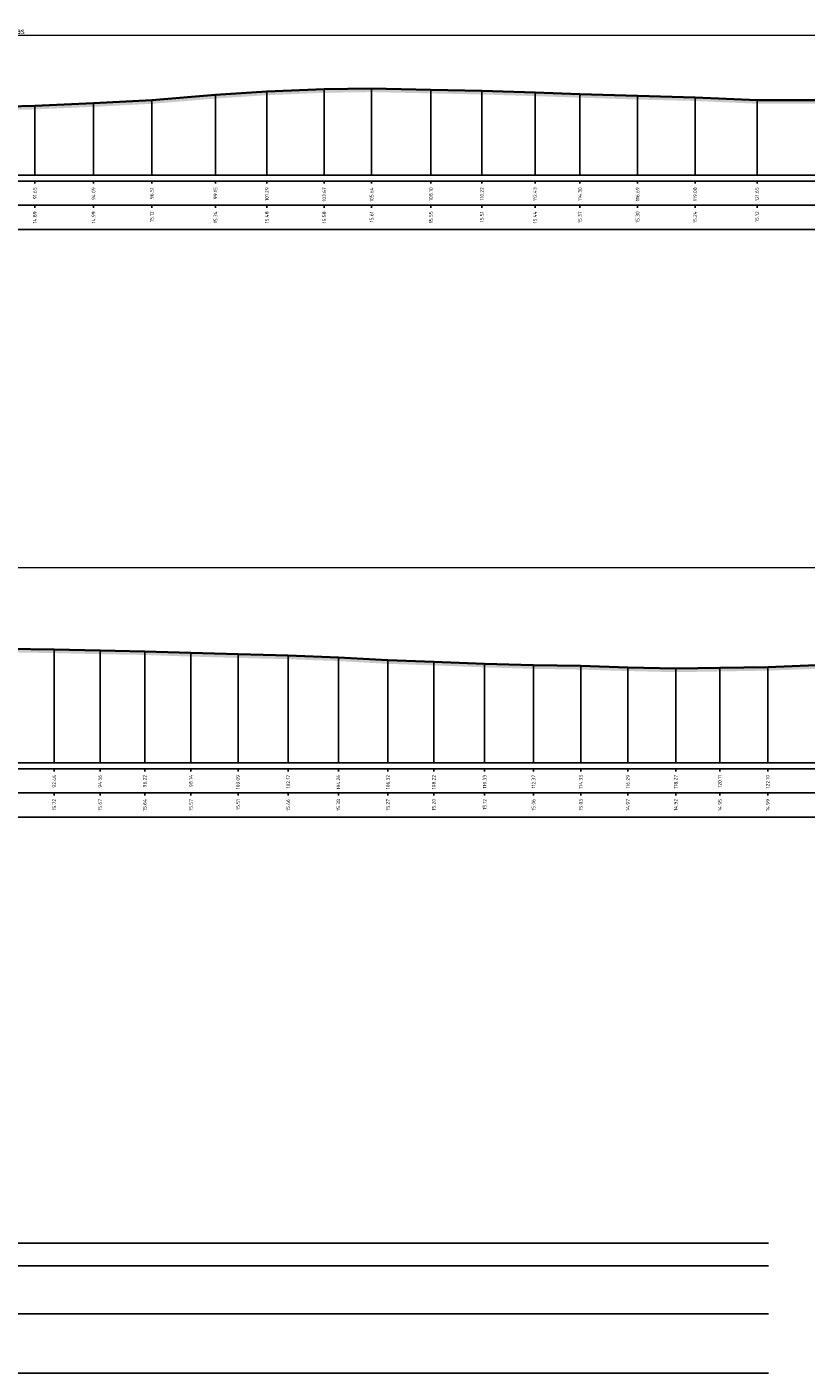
# Model space of a CAD drawing. Header units: metres. Extents: x 197883 to 206898, y 361907 to 364395.
# Tile 100 of 256: x 205875 to 205908, y 362799 to 362855. Entities that reach past the tile are written whole.
import ezdxf
from ezdxf.enums import TextEntityAlignment as Align

# ---------------------------------------------------------------- set-up
doc = ezdxf.new("R2010")
doc.units = ezdxf.units.M
doc.header["$PDMODE"] = 35
doc.header["$PDSIZE"] = 0.075
for name, color, linetype, lineweight in [('X-ME-AL-PROFIEL_HUIDIG MAAIVELD-GD', 252, 'Continuous', 0), ('X-XX-AL-DETAIL1-M', 7, 'Continuous', 18), ('X-XX-AL-DWARSPROFIEL_PROFIELLIJN MAAIVELD-GD', 8, 'Continuous', 35)]:
    doc.layers.add(name, color=color, linetype=linetype, lineweight=lineweight)
doc.layers.add('X-ME-AL-PROFIELRASTER-S', color=7, linetype='Continuous')
doc.layers.add('X-XX-AL-HULPLIN-G', color=11, linetype='Continuous', lineweight=25, plot=False)
doc.styles.add('NLCS-ISO-ANNOTATIVE-T18', font='NLCS-ISO.ttf', dxfattribs={"height": 1.8})
doc.styles.add('NLCS-ISO-M100-T25', font='NLCS-ISO.ttf', dxfattribs={"height": 0.25})
doc.dimstyles.new('NLCS-M100-T25-PIJL_L2_H1', dxfattribs={"dimscale": 0.1, "dimtxt": 2.5, "dimasz": 2.5, "dimexe": 2, "dimexo": 2, "dimgap": 0.7, "dimtad": 1, "dimzin": 0, "dimdsep": 46, "dimtxsty": 'NLCS-ISO-M100-T25', "dimcen": 0, "dimdle": 2, "dimclrd": 256, "dimclre": 256, "dimclrt": 256, "dimadec": 1, "dimazin": 0, "dimtfac": 1, "dimtdec": 3, "dimtofl": 0, "dimtmove": 0, "dimatfit": 3, "dimfxl": 2, "dimfxlon": 1, "dimtfillclr": 256, "dimtolj": 1, "dimtzin": 0, "dimlwd": -1, "dimlwe": -1, "dimarcsym": 0})

# ---------------------------------------------------------------- blocks, each defined once
blk = doc.blocks.new('SAL-PROFIELRASTER_BALK_EIND1-D')
at = {"color": 0, "linetype": 'ByBlock', "lineweight": -2, "flags": 128}
for points in [[(0, 0), (1, 0)], [(0, -2.5), (1, -2.5)], [(0, -12.5), (1, -12.5)]]:
    blk.add_lwpolyline(points, dxfattribs=at)
blk = doc.blocks.new('SAL-PROFIELRASTER_BALK_EIND2-D')
at = {"color": 0, "linetype": 'ByBlock', "lineweight": -2}
blk.add_line((1, -12.5), (0, -12.5), dxfattribs=at)
blk = doc.blocks.new('SAL-PROFIELRASTER_BALK_DATA-D')
at = {"color": 0, "linetype": 'ByBlock', "lineweight": -2}
blk.add_lwpolyline([(0, -3.5), (0, -2.5)], dxfattribs=at)
at = {"color": 0, "linetype": 'ByBlock', "lineweight": -2, "style": 'NLCS-ISO-ANNOTATIVE-T18'}
blk.add_attdef('GETAL', text='', height=1.5, rotation=90, dxfattribs=at).set_placement((0.75, -5), align=Align.RIGHT)
blk = doc.blocks.new('SAL-PROFIELRASTER_AANHAAL-D')
at = {"color": 9, "linetype": 'ByBlock', "lineweight": -2, "flags": 128}
blk.add_lwpolyline([(0, 1), (0, 0)], dxfattribs=at)
blk = doc.blocks.new('*D29')
at = {"layer": 'Defpoints', "color": 0, "transparency": 16777216}
for p in [(205787.059, 362854.472), (205787.059, 362846.357), (205962.44, 362846.357)]:
    blk.add_point(p, dxfattribs=at)
at = {"layer": 'X-XX-AL-DETAIL1-M', "color": 253, "transparency": 16777216}
for p, q in [((205787.059, 362854.272), (205787.059, 362854.672)), ((205962.19, 362854.472), (205787.309, 362854.472)), ((205962.44, 362854.272), (205962.44, 362854.672))]:
    blk.add_line(p, q, dxfattribs=at)
for points in [[(205787.309, 362854.514), (205787.309, 362854.431), (205787.059, 362854.472)], [(205962.19, 362854.514), (205962.19, 362854.431), (205962.44, 362854.472)]]:
    blk.add_solid(points, dxfattribs=at)
at = {"layer": 'X-XX-AL-DETAIL1-M', "color": 253, "transparency": 16777216, "insert": (205874.75, 362854.667), "char_height": 0.25, "attachment_point": 5, "style": 'NLCS-ISO-M100-T25'}
blk.add_mtext('\\A1;Gras', dxfattribs=at)
blk = doc.blocks.new('*D34')
at = {"layer": 'Defpoints', "color": 0, "transparency": 16777216}
for p in [(205835.099, 362832.351), (205835.099, 362824.236), (206040.29, 362824.236)]:
    blk.add_point(p, dxfattribs=at)
at = {"layer": 'X-XX-AL-DETAIL1-M', "color": 253, "transparency": 16777216}
for p, q in [((205835.099, 362832.151), (205835.099, 362832.551)), ((206040.04, 362832.351), (205835.349, 362832.351)), ((206040.29, 362832.151), (206040.29, 362832.551))]:
    blk.add_line(p, q, dxfattribs=at)
for points in [[(205835.349, 362832.392), (205835.349, 362832.309), (205835.099, 362832.351)], [(206040.04, 362832.392), (206040.04, 362832.309), (206040.29, 362832.351)]]:
    blk.add_solid(points, dxfattribs=at)
at = {"layer": 'X-XX-AL-DETAIL1-M', "color": 253, "transparency": 16777216, "insert": (205937.694, 362832.546), "char_height": 0.25, "attachment_point": 5, "style": 'NLCS-ISO-M100-T25'}
blk.add_mtext('\\A1;Gras', dxfattribs=at)

msp = doc.modelspace()

# ---------------------------------------------------------------- hatches: boundary and pattern name
at = {"layer": 'X-ME-AL-PROFIEL_HUIDIG MAAIVELD-GD'}
h = msp.add_hatch(dxfattribs=at)
h.set_pattern_fill('AGR-MAAIVELD', color=256, scale=0.05, pattern_type=2)
h.set_pattern_definition([(45, (-18.044, -690.46336), (-0.25000007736, 0.25000007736), []), (45, (-18.0797, -690.42765), (0, 0.50000015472), [0.3535535, -0.3535535]), (45, (-18.11543, -690.39193), (0, 0.50000015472), [0.3535535, -0.3535535]), (45, (-18.15164, -690.35572), (0, 0.50000015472), [0.3535535, -0.3535535]), (45, (-18.18686, -690.3205), (0, 0.50000015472), [0.3535535, -0.3535535]), (45, (-18.22257, -690.2848), (0, 0.50000015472), [0.3535535, -0.3535535]), (45, (-18.2583, -690.24908), (0, 0.50000015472), [0.3535535, -0.3535535]), (315, (-18.044, -690.46336), (0.25000007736, 0.25000007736), []), (315, (-18.0083, -690.42765), (0.50000015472, -1e-16), [0.3535535, -0.3535535]), (315, (-17.97257, -690.39193), (0.50000015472, -1e-16), [0.3535535, -0.3535535]), (315, (-17.93636, -690.35572), (0.50000015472, -1e-16), [0.3535535, -0.3535535]), (315, (-17.90114, -690.3205), (0.50000015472, -1e-16), [0.3535535, -0.3535535]), (315, (-17.86543, -690.2848), (0.50000015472, -1e-16), [0.3535535, -0.3535535]), (315, (-17.8297, -690.24908), (0.50000015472, -1e-16), [0.3535535, -0.3535535])])
h.paths.add_polyline_path([(205965.784, 362851.928), (205963.249, 362851.977), (205962.44, 362852.092), (205961.267, 362852.085), (205959.509, 362851.988), (205957.219, 362851.936), (205954.964, 362851.907), (205952.387, 362851.859), (205949.905, 362851.748), (205947.204, 362851.693), (205944.991, 362851.601), (205942.618, 362851.491), (205940.697, 362851.393), (205939.224, 362851.291), (205937.25, 362851.204), (205935.629, 362851.196), (205933.603, 362851.261), (205931.727, 362851.388), (205930.417, 362851.416), (205928.071, 362851.523), (205925.69, 362851.629), (205922.032, 362851.629), (205919.596, 362851.675), (205917.21, 362851.671), (205914.649, 362851.69), (205912.4, 362851.695), (205910.133, 362851.71), (205907.913, 362851.789), (205905.51, 362851.789), (205902.934, 362851.904), (205900.547, 362851.963), (205898.154, 362852.039), (205896.287, 362852.106), (205894.081, 362852.173), (205891.964, 362852.218), (205889.499, 362852.272), (205887.53, 362852.245), (205885.149, 362852.144), (205883.011, 362852.003), (205880.369, 362851.785), (205877.949, 362851.658), (205875.513, 362851.552), (205873.299, 362851.498), (205871.042, 362851.476), (205868.688, 362851.472), (205866.494, 362851.414), (205864.461, 362851.395), (205862.348, 362851.38), (205860.466, 362851.393), (205858.289, 362851.424), (205856.367, 362851.428), (205854.359, 362851.418), (205852.204, 362851.459), (205850.166, 362851.509), (205848.258, 362851.457), (205846.364, 362851.545), (205844.416, 362851.561), (205842.182, 362851.59), (205840.113, 362851.62), (205838.166, 362851.603), (205835.868, 362851.653), (205833.74, 362851.7), (205831.616, 362851.726), (205829.474, 362851.751), (205827.391, 362851.786), (205825.152, 362851.818), (205823.102, 362851.843), (205821.377, 362851.924), (205819.609, 362851.842), (205817.392, 362851.831), (205815.494, 362851.804), (205813.407, 362851.787), (205811.319, 362851.771), (205809.074, 362851.802), (205807.07, 362851.842), (205805.031, 362851.915), (205803.117, 362852.021), (205800.697, 362852.186), (205798.588, 362852.417), (205796.323, 362852.558), (205793.939, 362852.627), (205791.681, 362852.61), (205789.629, 362852.621), (205787.728, 362852.638), (205786.812, 362852.538), (205785.182, 362852.056), (205783.859, 362851.542), (205783.859, 362851.392), (205785.182, 362851.906), (205786.812, 362852.388), (205787.728, 362852.488), (205789.629, 362852.471), (205791.681, 362852.46), (205793.939, 362852.477), (205796.323, 362852.408), (205798.588, 362852.267), (205800.697, 362852.036), (205803.117, 362851.871), (205805.031, 362851.765), (205807.07, 362851.692), (205809.074, 362851.652), (205811.319, 362851.621), (205813.407, 362851.637), (205815.494, 362851.654), (205817.392, 362851.681), (205819.609, 362851.692), (205821.377, 362851.774), (205823.102, 362851.693), (205825.152, 362851.668), (205827.391, 362851.636), (205829.474, 362851.601), (205831.616, 362851.576), (205833.74, 362851.55), (205835.868, 362851.503), (205838.166, 362851.453), (205840.113, 362851.47), (205842.182, 362851.44), (205844.416, 362851.411), (205846.364, 362851.395), (205848.258, 362851.307), (205850.166, 362851.359), (205852.204, 362851.309), (205854.359, 362851.268), (205856.367, 362851.278), (205858.289, 362851.274), (205860.466, 362851.243), (205862.348, 362851.23), (205864.461, 362851.245), (205866.494, 362851.264), (205868.688, 362851.322), (205871.042, 362851.326), (205873.299, 362851.348), (205875.513, 362851.402), (205877.949, 362851.508), (205880.369, 362851.635), (205883.011, 362851.853), (205885.149, 362851.994), (205887.53, 362852.095), (205889.499, 362852.122), (205891.964, 362852.068), (205894.081, 362852.023), (205896.287, 362851.956), (205898.154, 362851.889), (205900.547, 362851.813), (205902.934, 362851.754), (205905.51, 362851.639), (205907.913, 362851.639), (205910.133, 362851.56), (205912.4, 362851.545), (205914.649, 362851.54), (205917.21, 362851.521), (205919.596, 362851.525), (205922.032, 362851.479), (205925.69, 362851.479), (205928.071, 362851.373), (205930.417, 362851.266), (205931.727, 362851.238), (205933.603, 362851.111), (205935.629, 362851.046), (205937.25, 362851.054), (205939.224, 362851.141), (205940.697, 362851.243), (205942.618, 362851.341), (205944.991, 362851.451), (205947.204, 362851.543), (205949.905, 362851.598), (205952.387, 362851.709), (205954.964, 362851.757), (205957.219, 362851.786), (205959.509, 362851.838), (205961.267, 362851.935), (205962.44, 362851.942), (205963.249, 362851.827), (205965.784, 362851.778)])
h = msp.add_hatch(dxfattribs=at)
h.set_pattern_fill('AGR-MAAIVELD', color=256, scale=0.05, pattern_type=2)
h.set_pattern_definition([(45, (-18.044, -677.39407), (-0.25000007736, 0.25000007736), []), (45, (-18.0797, -677.35836), (0, 0.50000015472), [0.3535535, -0.3535535]), (45, (-18.11543, -677.32264), (0, 0.50000015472), [0.3535535, -0.3535535]), (45, (-18.15164, -677.28643), (0, 0.50000015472), [0.3535535, -0.3535535]), (45, (-18.18686, -677.2512), (0, 0.50000015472), [0.3535535, -0.3535535]), (45, (-18.22257, -677.2155), (0, 0.50000015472), [0.3535535, -0.3535535]), (45, (-18.2583, -677.1798), (0, 0.50000015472), [0.3535535, -0.3535535]), (315, (-18.044, -677.39407), (0.25000007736, 0.25000007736), []), (315, (-18.0083, -677.35836), (0.50000015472, -1e-16), [0.3535535, -0.3535535]), (315, (-17.97257, -677.32264), (0.50000015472, -1e-16), [0.3535535, -0.3535535]), (315, (-17.93636, -677.28643), (0.50000015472, -1e-16), [0.3535535, -0.3535535]), (315, (-17.90114, -677.2512), (0.50000015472, -1e-16), [0.3535535, -0.3535535]), (315, (-17.86543, -677.2155), (0.50000015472, -1e-16), [0.3535535, -0.3535535]), (315, (-17.8297, -677.1798), (0.50000015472, -1e-16), [0.3535535, -0.3535535])])
h.paths.add_polyline_path([(206040.922, 362829.149), (206040.922, 362828.999), (206040.29, 362829.019), (206039.434, 362828.956), (206036.984, 362828.891), (206034.483, 362828.933), (206031.974, 362828.94), (206029.75, 362828.953), (206027.797, 362828.941), (206025.385, 362828.956), (206022.882, 362828.935), (206020.63, 362828.934), (206018.4, 362828.867), (206016.144, 362828.795), (206013.871, 362828.66), (206011.878, 362828.576), (206009.697, 362828.544), (206007.742, 362828.564), (206005.542, 362828.605), (206003.474, 362828.542), (206001.389, 362828.486), (205999.113, 362828.384), (205996.659, 362828.313), (205994.307, 362828.19), (205992.266, 362828.154), (205990.176, 362828.126), (205987.939, 362828.109), (205985.877, 362828.139), (205983.763, 362828.078), (205981.763, 362828.105), (205979.701, 362828.02), (205977.448, 362828.04), (205975.444, 362828.048), (205973.472, 362828.029), (205971.544, 362828.042), (205969.716, 362828.069), (205967.667, 362828.168), (205965.623, 362828.234), (205963.521, 362828.233), (205961.651, 362828.215), (205959.553, 362828.184), (205957.82, 362828.186), (205955.567, 362828.195), (205953.473, 362828.299), (205951.484, 362828.422), (205949.464, 362828.548), (205947.487, 362828.662), (205945.407, 362828.792), (205943.244, 362828.855), (205941.407, 362828.896), (205939.416, 362828.876), (205937.238, 362828.899), (205935.246, 362828.875), (205933.269, 362828.89), (205931.183, 362828.904), (205929.19, 362828.95), (205927.334, 362828.969), (205925.221, 362829.011), (205923.26, 362829.041), (205921.366, 362829.099), (205919.439, 362829.118), (205917.4, 362829.133), (205915.328, 362829.054), (205913.49, 362828.856), (205911.67, 362828.609), (205909.802, 362828.343), (205907.976, 362828.149), (205905.957, 362828.072), (205903.966, 362828.038), (205902.133, 362828.008), (205900.146, 362828.056), (205898.192, 362828.116), (205896.225, 362828.148), (205894.194, 362828.208), (205892.083, 362828.29), (205890.178, 362828.355), (205888.118, 362828.47), (205886.031, 362828.548), (205883.951, 362828.6), (205881.995, 362828.656), (205880.078, 362828.724), (205878.219, 362828.756), (205876.314, 362828.801), (205874.364, 362828.834), (205872.62, 362828.863), (205870.69, 362828.87), (205868.807, 362828.914), (205866.868, 362828.964), (205864.949, 362828.955), (205862.846, 362828.929), (205860.967, 362828.911), (205859.266, 362828.847), (205857.656, 362828.85), (205855.75, 362828.836), (205853.59, 362828.866), (205851.501, 362828.915), (205849.476, 362828.99), (205847.51, 362829.072), (205845.796, 362829.131), (205843.989, 362829.169), (205842.011, 362829.199), (205839.936, 362829.298), (205838.093, 362829.392), (205836.25, 362829.453), (205834.544, 362829.462), (205833.554, 362829.337), (205832.055, 362828.926), (205830.961, 362828.54), (205829.954, 362828.016), (205829.04, 362827.61), (205827.353, 362827.501), (205825.489, 362827.363), (205824.557, 362827.139), (205822.769, 362826.82), (205821.6, 362826.92), (205820.075, 362826.851), (205818.656, 362826.818), (205817.321, 362826.813), (205816.051, 362827.296), (205814.377, 362827.45), (205812.952, 362827.478), (205811.783, 362827.508), (205810.347, 362827.879), (205809.236, 362828.38), (205808.261, 362828.949), (205806.796, 362829.333), (205804.768, 362829.332), (205802.865, 362829.303), (205800.317, 362829.281), (205797.51, 362829.272), (205794.666, 362829.265), (205791.843, 362829.277), (205789.176, 362829.294), (205786.385, 362829.262), (205783.859, 362829.272), (205783.859, 362829.422), (205786.385, 362829.412), (205789.176, 362829.444), (205791.843, 362829.427), (205794.666, 362829.415), (205797.51, 362829.422), (205800.317, 362829.431), (205802.865, 362829.453), (205804.768, 362829.482), (205806.796, 362829.483), (205808.261, 362829.099), (205809.236, 362828.53), (205810.347, 362828.029), (205811.783, 362827.658), (205812.952, 362827.628), (205814.377, 362827.6), (205816.051, 362827.446), (205817.321, 362826.963), (205818.656, 362826.968), (205820.075, 362827.001), (205821.6, 362827.07), (205822.769, 362826.97), (205824.557, 362827.289), (205825.489, 362827.513), (205827.353, 362827.651), (205829.04, 362827.76), (205829.954, 362828.166), (205830.961, 362828.69), (205832.055, 362829.076), (205833.554, 362829.487), (205834.544, 362829.612), (205836.25, 362829.603), (205838.093, 362829.542), (205839.936, 362829.448), (205842.011, 362829.349), (205843.989, 362829.319), (205845.796, 362829.281), (205847.51, 362829.222), (205849.476, 362829.14), (205851.501, 362829.065), (205853.59, 362829.016), (205855.75, 362828.986), (205857.656, 362829), (205859.266, 362828.997), (205860.967, 362829.061), (205862.846, 362829.079), (205864.949, 362829.105), (205866.868, 362829.114), (205868.807, 362829.064), (205870.69, 362829.02), (205872.62, 362829.013), (205874.364, 362828.984), (205876.314, 362828.951), (205878.219, 362828.906), (205880.078, 362828.874), (205881.995, 362828.806), (205883.951, 362828.75), (205886.031, 362828.698), (205888.118, 362828.62), (205890.178, 362828.505), (205892.083, 362828.44), (205894.194, 362828.358), (205896.225, 362828.298), (205898.192, 362828.266), (205900.146, 362828.206), (205902.133, 362828.158), (205903.966, 362828.188), (205905.957, 362828.222), (205907.976, 362828.299), (205909.802, 362828.493), (205911.67, 362828.759), (205913.49, 362829.006), (205915.328, 362829.204), (205917.4, 362829.283), (205919.439, 362829.268), (205921.366, 362829.249), (205923.26, 362829.191), (205925.221, 362829.161), (205927.334, 362829.119), (205929.19, 362829.1), (205931.183, 362829.054), (205933.269, 362829.04), (205935.246, 362829.025), (205937.238, 362829.049), (205939.416, 362829.026), (205941.407, 362829.046), (205943.244, 362829.005), (205945.407, 362828.942), (205947.487, 362828.812), (205949.464, 362828.698), (205951.484, 362828.572), (205953.473, 362828.449), (205955.567, 362828.345), (205957.82, 362828.336), (205959.553, 362828.334), (205961.651, 362828.365), (205963.521, 362828.383), (205965.623, 362828.384), (205967.667, 362828.318), (205969.716, 362828.219), (205971.544, 362828.192), (205973.472, 362828.179), (205975.444, 362828.198), (205977.448, 362828.19), (205979.701, 362828.17), (205981.763, 362828.255), (205983.763, 362828.228), (205985.877, 362828.289), (205987.939, 362828.259), (205990.176, 362828.276), (205992.266, 362828.304), (205994.307, 362828.34), (205996.659, 362828.463), (205999.113, 362828.534), (206001.389, 362828.636), (206003.474, 362828.692), (206005.542, 362828.755), (206007.742, 362828.714), (206009.697, 362828.694), (206011.878, 362828.726), (206013.871, 362828.81), (206016.144, 362828.945), (206018.4, 362829.017), (206020.63, 362829.084), (206022.882, 362829.085), (206025.385, 362829.106), (206027.797, 362829.091), (206029.75, 362829.103), (206031.974, 362829.09), (206034.483, 362829.083), (206036.984, 362829.041), (206039.434, 362829.106), (206040.29, 362829.169)])

# ---------------------------------------------------------------- linework, layer by layer
at = {"layer": 'X-XX-AL-DWARSPROFIEL_PROFIELLIJN MAAIVELD-GD'}
for points in [[(205873.299, 362851.498), (205875.513, 362851.552), (205877.949, 362851.658), (205880.369, 362851.785), (205883.011, 362852.003), (205885.149, 362852.144), (205887.53, 362852.245), (205889.499, 362852.272), (205891.964, 362852.218), (205894.081, 362852.173), (205896.287, 362852.106), (205898.154, 362852.039), (205900.547, 362851.963), (205902.934, 362851.904), (205905.51, 362851.789), (205907.913, 362851.789)], [(205874.364, 362828.984), (205876.314, 362828.951), (205878.219, 362828.906), (205880.078, 362828.874), (205881.995, 362828.806), (205883.951, 362828.75), (205886.031, 362828.698), (205888.118, 362828.62), (205890.178, 362828.505), (205892.083, 362828.44), (205894.194, 362828.358), (205896.225, 362828.298), (205898.192, 362828.266), (205900.146, 362828.206), (205902.133, 362828.158), (205903.966, 362828.188), (205905.957, 362828.222), (205907.976, 362828.299)]]:
    msp.add_lwpolyline(points, dxfattribs=at)
at = {"layer": 'X-XX-AL-HULPLIN-G'}
for points in [[(205783.659, 362804.271), (205905.984, 362804.271)], [(205783.659, 362803.331), (205905.984, 362803.331)], [(205783.659, 362801.331), (205905.984, 362801.331)], [(205783.659, 362798.871), (205905.984, 362798.871)]]:
    msp.add_lwpolyline(points, dxfattribs=at)

# ---------------------------------------------------------------- block references
at = {"layer": 'X-ME-AL-PROFIELRASTER-S'}
for p, yscale in [((205883.011, 362848.666), 3.337), ((205885.149, 362848.666), 3.478), ((205887.53, 362848.666), 3.579000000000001), ((205889.499, 362848.666), 3.606), ((205891.964, 362848.666), 3.552), ((205894.081, 362848.666), 3.507), ((205896.287, 362848.666), 3.44), ((205898.154, 362848.666), 3.372999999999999), ((205900.547, 362848.666), 3.297000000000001), ((205875.513, 362848.666), 2.885999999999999), ((205877.949, 362848.666), 2.992000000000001), ((205880.369, 362848.666), 3.119), ((205902.934, 362848.666), 3.238), ((205905.51, 362848.666), 3.122999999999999), ((205876.314, 362824.236), 4.715), ((205878.219, 362824.236), 4.67), ((205880.078, 362824.236), 4.638), ((205881.995, 362824.236), 4.57), ((205883.951, 362824.236), 4.513999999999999), ((205886.031, 362824.236), 4.462), ((205888.118, 362824.236), 4.384), ((205890.178, 362824.236), 4.269), ((205892.083, 362824.236), 4.204000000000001), ((205894.194, 362824.236), 4.122), ((205896.225, 362824.236), 4.061999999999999), ((205898.192, 362824.236), 4.029999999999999), ((205900.146, 362824.236), 3.970000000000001), ((205902.133, 362824.236), 3.922000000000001), ((205903.966, 362824.236), 3.952), ((205905.957, 362824.236), 3.986000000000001)]:
    msp.add_blockref('SAL-PROFIELRASTER_AANHAAL-D', p, dxfattribs=dict(at, yscale=yscale))
at = {"layer": 'X-ME-AL-PROFIELRASTER-S', "yscale": 0.1}
for name, p, xscale, zscale in [('SAL-PROFIELRASTER_BALK_EIND1-D', (205783.859, 362848.666), 182.5505301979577, 182.5505301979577), ('SAL-PROFIELRASTER_BALK_EIND2-D', (205783.859, 362847.666), 182.5505301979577, 182.5505301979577), ('SAL-PROFIELRASTER_BALK_EIND1-D', (205783.859, 362824.236), 257.6883281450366, 257.6883281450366), ('SAL-PROFIELRASTER_BALK_EIND2-D', (205783.859, 362823.236), 257.6883281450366, 257.6883281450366)]:
    msp.add_blockref(name, p, dxfattribs=dict(at, xscale=xscale, zscale=zscale))
at = {"layer": 'X-ME-AL-PROFIELRASTER-S', "xscale": 0.1, "yscale": 0.1, "zscale": 0.1}
for p, values in [((205875.513, 362848.666), {'GETAL': '91.65'}), ((205877.949, 362848.666), {'GETAL': '94.09'}), ((205880.369, 362848.666), {'GETAL': '96.51'}), ((205883.011, 362848.666), {'GETAL': '99.15'}), ((205885.149, 362848.666), {'GETAL': '101.29'}), ((205887.53, 362848.666), {'GETAL': '103.67'}), ((205889.499, 362848.666), {'GETAL': '105.64'}), ((205891.964, 362848.666), {'GETAL': '108.10'}), ((205894.081, 362848.666), {'GETAL': '110.22'}), ((205896.287, 362848.666), {'GETAL': '112.43'}), ((205898.154, 362848.666), {'GETAL': '114.30'}), ((205900.547, 362848.666), {'GETAL': '116.69'}), ((205902.934, 362848.666), {'GETAL': '119.08'}), ((205905.51, 362848.666), {'GETAL': '121.65'}), ((205875.513, 362847.666), {'GETAL': '14.89'}), ((205877.949, 362847.666), {'GETAL': '14.99'}), ((205880.369, 362847.666), {'GETAL': '15.12'}), ((205883.011, 362847.666), {'GETAL': '15.34'}), ((205885.149, 362847.666), {'GETAL': '15.48'}), ((205887.53, 362847.666), {'GETAL': '15.58'}), ((205889.499, 362847.666), {'GETAL': '15.61'}), ((205891.964, 362847.666), {'GETAL': '15.55'}), ((205894.081, 362847.666), {'GETAL': '15.51'}), ((205896.287, 362847.666), {'GETAL': '15.44'}), ((205898.154, 362847.666), {'GETAL': '15.37'}), ((205900.547, 362847.666), {'GETAL': '15.30'}), ((205902.934, 362847.666), {'GETAL': '15.24'}), ((205905.51, 362847.666), {'GETAL': '15.12'}), ((205876.314, 362824.236), {'GETAL': '92.46'}), ((205878.219, 362824.236), {'GETAL': '94.36'}), ((205880.078, 362824.236), {'GETAL': '96.22'}), ((205881.995, 362824.236), {'GETAL': '98.14'}), ((205883.951, 362824.236), {'GETAL': '100.09'}), ((205886.031, 362824.236), {'GETAL': '102.17'}), ((205888.118, 362824.236), {'GETAL': '104.26'}), ((205890.178, 362824.236), {'GETAL': '106.32'}), ((205892.083, 362824.236), {'GETAL': '108.22'}), ((205894.194, 362824.236), {'GETAL': '110.33'}), ((205896.225, 362824.236), {'GETAL': '112.37'}), ((205898.192, 362824.236), {'GETAL': '114.33'}), ((205900.146, 362824.236), {'GETAL': '116.29'}), ((205902.133, 362824.236), {'GETAL': '118.27'}), ((205903.966, 362824.236), {'GETAL': '120.11'}), ((205905.957, 362824.236), {'GETAL': '122.10'}), ((205876.314, 362823.236), {'GETAL': '15.72'}), ((205878.219, 362823.236), {'GETAL': '15.67'}), ((205880.078, 362823.236), {'GETAL': '15.64'}), ((205881.995, 362823.236), {'GETAL': '15.57'}), ((205883.951, 362823.236), {'GETAL': '15.51'}), ((205886.031, 362823.236), {'GETAL': '15.46'}), ((205888.118, 362823.236), {'GETAL': '15.38'}), ((205890.178, 362823.236), {'GETAL': '15.27'}), ((205892.083, 362823.236), {'GETAL': '15.20'}), ((205894.194, 362823.236), {'GETAL': '15.12'}), ((205896.225, 362823.236), {'GETAL': '15.06'}), ((205898.192, 362823.236), {'GETAL': '15.03'}), ((205900.146, 362823.236), {'GETAL': '14.97'}), ((205902.133, 362823.236), {'GETAL': '14.92'}), ((205903.966, 362823.236), {'GETAL': '14.95'}), ((205905.957, 362823.236), {'GETAL': '14.99'})]:
    msp.add_blockref('SAL-PROFIELRASTER_BALK_DATA-D', p, dxfattribs=at).add_auto_attribs(values)

# ---------------------------------------------------------------- dimensions: what is measured, and where the dimension line sits
at = {"layer": 'X-XX-AL-DETAIL1-M', "color": 253}
for base, p1, p2, picture, middle in [((205787.059, 362854.472), (205962.44, 362846.357), (205787.059, 362846.357), '*D29', (205874.75, 362854.472)), ((205835.099, 362832.351), (206040.29, 362824.236), (205835.099, 362824.236), '*D34', (205937.694, 362832.351))]:
    dim = msp.add_linear_dim(base=base, p1=p1, p2=p2, text='Gras', dimstyle='NLCS-M100-T25-PIJL_L2_H1', override={"dimclrd": 253, "dimclre": 253, "dimclrt": 253}, dxfattribs=at)
    dim.commit()
    dim.dimension.update_dxf_attribs({"geometry": picture, "text_midpoint": middle, "dimtype": 160})

doc.saveas('drawing.dxf')
